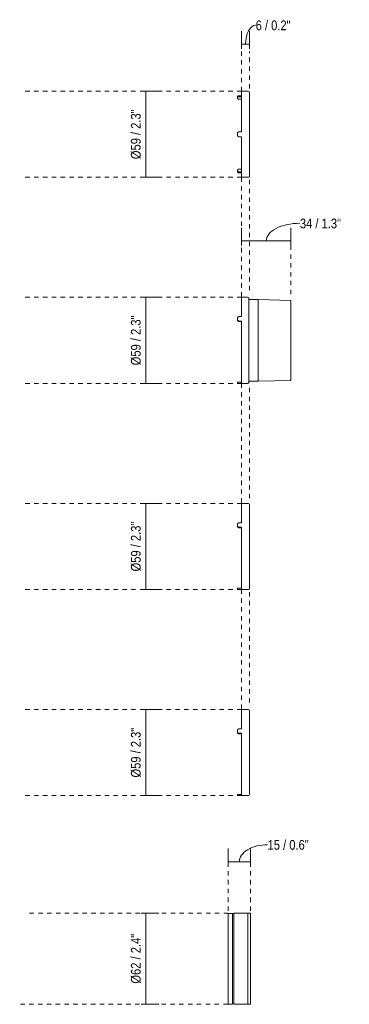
# Model space of a CAD drawing. Header units: millimetres. Extents: x 5895 to 6256, y 578 to 6624.
# Tile 1 of 2: x 5895 to 6119, y 578 to 1247. Entities that reach past the tile are written whole.
import ezdxf

# ---------------------------------------------------------------- set-up
doc = ezdxf.new("R2010")
doc.units = ezdxf.units.MM
doc.linetypes.add('Dash', pattern=[6, 3, -3])
doc.layers.add('A-ANNO-DIMS', color=7, linetype='Dash', lineweight=9, true_color=0xd2d2d2)
doc.layers.add('A-ANNO-DIMS-3', color=7, linetype='Continuous', lineweight=9)
doc.layers.add('E-LITE-EQPM', color=7, linetype='Continuous', lineweight=20)
doc.styles.add('Arial Narrow', font='ARIALN.TTF', dxfattribs={"height": 6.6})
doc.dimstyles.new('FARO_-_2_2mm_Arial_Narrow_mm_Inch_Left', dxfattribs={"dimscale": 304.8, "dimtxt": 6.754644, "dimasz": 0, "dimexe": 0.029528, "dimexo": 0.0625, "dimgap": 0.004921, "dimtad": 1, "dimdec": 0, "dimzin": 0, "dimdsep": 46, "dimtxsty": 'Arial Narrow', "dimblk1": 'NONE', "dimblk2": 'NONE', "dimsah": 1, "dimcen": 0.09, "dimadec": 0, "dimazin": 0, "dimtfac": 1, "dimtdec": 4, "dimtix": 1, "dimtmove": 1, "dimatfit": 3, "dimfxl": 0.009843, "dimfxlon": 1, "dimtvp": 1, "dimtolj": 1, "dimtzin": 0, "dimarcsym": 2})
doc.dimstyles.new('FARO_-_2_2mm_Arial_Narrow_mm_Inch_Left_1', dxfattribs={"dimscale": 304.8, "dimtxt": 6.754644, "dimasz": 0, "dimexe": 0.029528, "dimexo": 0.0625, "dimgap": 0.004921, "dimtad": 1, "dimdec": 0, "dimzin": 0, "dimdsep": 46, "dimtxsty": 'Arial Narrow', "dimblk1": 'NONE', "dimblk2": 'NONE', "dimsah": 1, "dimcen": 0.09, "dimadec": 0, "dimazin": 0, "dimtfac": 1, "dimtdec": 4, "dimtix": 1, "dimtmove": 0, "dimatfit": 3, "dimfxl": 0.009843, "dimfxlon": 1, "dimtvp": 1, "dimtolj": 1, "dimtzin": 0, "dimarcsym": 2})

# ---------------------------------------------------------------- blocks, each defined once
blk = doc.blocks.new('011700095 _Long Snoot__ok - 011700095 FOST 64 Long Snoot-533028-Alzado_PDF')
at = {"layer": 'E-LITE-EQPM'}
for p, q in [((6049.91, 1058.2), (6045.82, 1058.2)), ((6045.82, 1058.2), (6045.82, 1045.06)), ((6050.81, 1057.3), (6050.81, 1057.21)), ((6057, 1056.71), (6051.29, 1056.71)), ((6079.42, 1056.12), (6057, 1056.71)), ((6057, 1056.71), (6057, 1001.19)), ((6079.42, 1056.12), (6079.42, 1001.79)), ((6043.12, 1042.92), (6043.12, 1044.22)), ((6044.11, 1045.06), (6045.82, 1045.06)), ((6043.12, 1042.92), (6043.12, 1042.52)), ((6045.82, 1042.05), (6044.11, 1042.05)), ((6044.11, 1041.65), (6045.82, 1041.65)), ((6045.82, 1042.05), (6045.82, 999.75)), ((6043.12, 1000.51), (6043.12, 999.71)), ((6043.12, 999.7), (6045.82, 999.7)), ((6044.11, 1000.56), (6045.82, 1000.56)), ((6045.82, 999.7), (6049.91, 999.7)), ((6050.81, 1000.61), (6050.71, 1000.33)), ((6051.29, 1001.19), (6057, 1001.19)), ((6057, 1001.19), (6079.42, 1001.79))]:
    blk.add_line(p, q, dxfattribs=at)
at = {"layer": 'E-LITE-EQPM', "flags": 128}
for points in [[(6049.91, 1058.2), (6050.48, 1057.99), (6050.8, 1057.46), (6050.81, 1057.3)], [(6050.81, 1000.61), (6050.81, 1000.82), (6050.81, 1001.47), (6050.81, 1002.54), (6050.81, 1004), (6050.81, 1005.85), (6050.81, 1008.06), (6050.81, 1010.58), (6050.81, 1013.38), (6050.81, 1016.42), (6050.81, 1019.65), (6050.81, 1023.02), (6050.81, 1026.49), (6050.81, 1029.99), (6050.81, 1033.48), (6050.81, 1036.89), (6050.81, 1040.19), (6050.81, 1043.31), (6050.81, 1046.21), (6050.81, 1048.86), (6050.81, 1051.19), (6050.81, 1053.19), (6050.81, 1054.82), (6050.81, 1056.05), (6050.81, 1056.87), (6050.81, 1057.26), (6050.81, 1057.3)], [(6050.81, 1057.2), (6051.01, 1056.81), (6051.29, 1056.71)], [(6050.68, 1000.25), (6050.6, 1000.03), (6050.07, 999.72), (6049.91, 999.7)], [(6050.81, 1000.85), (6050.81, 1000.64), (6050.81, 1000.61)], [(6051.29, 1001.19), (6050.9, 1000.99), (6050.84, 1000.8)]]:
    blk.add_lwpolyline(points, dxfattribs=at)
at = {"layer": 'E-LITE-EQPM'}
for points, knots in [([(6043.12, 1044.22), (6043.12, 1044.29), (6043.14, 1044.42), (6043.22, 1044.61), (6043.35, 1044.77), (6043.54, 1044.92), (6043.8, 1045.03), (6044, 1045.06), (6044.11, 1045.06)], [-1, -1, -1, -1, -0.85, -0.7, -0.55, -0.4, -0.2, 0, 0, 0, 0]), ([(6044.11, 1042.05), (6044.03, 1042.05), (6043.87, 1042.06), (6043.65, 1042.14), (6043.46, 1042.25), (6043.28, 1042.42), (6043.15, 1042.65), (6043.12, 1042.83), (6043.12, 1042.92)], [-1, -1, -1, -1, -0.85, -0.7, -0.55, -0.4, -0.2, 0, 0, 0, 0]), ([(6043.12, 1042.52), (6043.12, 1042.45), (6043.14, 1042.32), (6043.22, 1042.12), (6043.35, 1041.95), (6043.54, 1041.79), (6043.8, 1041.67), (6044, 1041.65), (6044.11, 1041.65)], [-1, -1, -1, -1, -0.85, -0.7, -0.55, -0.4, -0.2, 0, 0, 0, 0]), ([(6043.12, 1000.51), (6043.12, 1000.51), (6043.15, 1000.52), (6043.28, 1000.53), (6043.46, 1000.54), (6043.65, 1000.55), (6043.87, 1000.55), (6044.03, 1000.56), (6044.11, 1000.56)], [0, 0, 0, 0, 0.2, 0.4, 0.55, 0.7, 0.85, 1, 1, 1, 1]), ([(6044.11, 999.75), (6044, 999.75), (6043.8, 999.75), (6043.54, 999.74), (6043.35, 999.74), (6043.22, 999.73), (6043.14, 999.72), (6043.12, 999.71), (6043.12, 999.71)], [0, 0, 0, 0, 0.2, 0.4, 0.55, 0.7, 0.85, 1, 1, 1, 1])]:
    blk.add_open_spline(points, degree=3, knots=knots, dxfattribs=at)
blk = doc.blocks.new('011700096 _Striped Glass__OK - 011700096 FOST 64 Striped Glass-533030-Alzado_PDF')
at = {"layer": 'E-LITE-EQPM'}
for p, q in [((6050.53, 918.21), (6045.82, 918.21)), ((6045.82, 918.21), (6045.82, 905.06)), ((6043.12, 902.93), (6043.12, 904.23)), ((6043.12, 902.93), (6043.12, 902.53)), ((6044.11, 905.06), (6045.82, 905.06)), ((6045.82, 902.05), (6044.11, 902.05)), ((6044.11, 901.65), (6045.82, 901.65)), ((6045.82, 902.05), (6045.82, 859.76)), ((6043.12, 860.52), (6043.12, 859.72)), ((6043.12, 859.71), (6045.82, 859.71)), ((6044.11, 860.56), (6045.82, 860.56)), ((6045.82, 859.71), (6050.53, 859.71))]:
    blk.add_line(p, q, dxfattribs=at)
at = {"layer": 'E-LITE-EQPM', "flags": 128}
for points in [[(6050.53, 918.21), (6051.06, 918), (6051.31, 917.49), (6051.32, 917.42)], [(6051.32, 860.5), (6051.32, 860.72), (6051.32, 861.36), (6051.32, 862.43), (6051.32, 863.9), (6051.32, 865.75), (6051.32, 867.95), (6051.32, 870.47), (6051.32, 873.28), (6051.32, 876.32), (6051.32, 879.55), (6051.32, 882.93), (6051.32, 886.4), (6051.32, 889.91), (6051.32, 893.4), (6051.32, 896.83), (6051.32, 900.13), (6051.32, 903.27), (6051.32, 906.19), (6051.32, 908.85), (6051.32, 911.2), (6051.32, 913.22), (6051.32, 914.86), (6051.32, 916.12), (6051.32, 916.96), (6051.32, 917.37), (6051.32, 917.42)], [(6051.16, 860.09), (6051.11, 859.97), (6050.6, 859.71), (6050.53, 859.71)], [(6051.32, 860.61), (6051.32, 860.54), (6051.32, 860.5)]]:
    blk.add_lwpolyline(points, dxfattribs=at)
at = {"layer": 'E-LITE-EQPM'}
for points, knots in [([(6043.12, 904.23), (6043.12, 904.29), (6043.14, 904.43), (6043.22, 904.61), (6043.35, 904.78), (6043.54, 904.93), (6043.8, 905.04), (6044, 905.06), (6044.11, 905.06)], [-1, -1, -1, -1, -0.85, -0.7, -0.55, -0.4, -0.2, 0, 0, 0, 0]), ([(6044.11, 902.05), (6044.03, 902.05), (6043.87, 902.07), (6043.65, 902.14), (6043.46, 902.26), (6043.28, 902.43), (6043.15, 902.66), (6043.12, 902.84), (6043.12, 902.93)], [-1, -1, -1, -1, -0.85, -0.7, -0.55, -0.4, -0.2, 0, 0, 0, 0]), ([(6043.12, 902.53), (6043.12, 902.46), (6043.14, 902.32), (6043.22, 902.13), (6043.35, 901.96), (6043.54, 901.8), (6043.8, 901.68), (6044, 901.65), (6044.11, 901.65)], [-1, -1, -1, -1, -0.85, -0.7, -0.55, -0.4, -0.2, 0, 0, 0, 0]), ([(6043.12, 860.52), (6043.12, 860.52), (6043.15, 860.53), (6043.28, 860.54), (6043.46, 860.55), (6043.65, 860.56), (6043.87, 860.56), (6044.03, 860.56), (6044.11, 860.56)], [0, 0, 0, 0, 0.2, 0.4, 0.55, 0.7, 0.85, 1, 1, 1, 1]), ([(6044.11, 859.76), (6044, 859.76), (6043.8, 859.76), (6043.54, 859.75), (6043.35, 859.74), (6043.22, 859.73), (6043.14, 859.72), (6043.12, 859.72), (6043.12, 859.72)], [0, 0, 0, 0, 0.2, 0.4, 0.55, 0.7, 0.85, 1, 1, 1, 1])]:
    blk.add_open_spline(points, degree=3, knots=knots, dxfattribs=at)
blk = doc.blocks.new('011700097 _Spread Glass__ok - 011700097 FOST 64 Spread Glass-533032-Alzado_PDF')
at = {"layer": 'E-LITE-EQPM'}
for p, q in [((6050.53, 778.21), (6045.82, 778.21)), ((6045.82, 778.21), (6045.82, 765.07)), ((6043.12, 762.94), (6043.12, 764.23)), ((6043.12, 762.94), (6043.12, 762.54)), ((6044.11, 765.07), (6045.82, 765.07)), ((6045.82, 762.06), (6044.11, 762.06)), ((6044.11, 761.66), (6045.82, 761.66)), ((6045.82, 762.06), (6045.82, 719.77)), ((6043.12, 720.52), (6043.12, 719.72)), ((6043.12, 719.71), (6045.82, 719.71)), ((6044.11, 720.57), (6045.82, 720.57)), ((6045.82, 719.71), (6050.53, 719.71))]:
    blk.add_line(p, q, dxfattribs=at)
at = {"layer": 'E-LITE-EQPM', "flags": 128}
for points in [[(6050.53, 778.21), (6051.06, 778.01), (6051.31, 777.49), (6051.32, 777.42)], [(6051.32, 720.5), (6051.32, 720.72), (6051.32, 721.37), (6051.32, 722.43), (6051.32, 723.9), (6051.32, 725.75), (6051.32, 727.96), (6051.32, 730.48), (6051.32, 733.28), (6051.32, 736.32), (6051.32, 739.56), (6051.32, 742.94), (6051.32, 746.41), (6051.32, 749.91), (6051.32, 753.41), (6051.32, 756.83), (6051.32, 760.14), (6051.32, 763.28), (6051.32, 766.2), (6051.32, 768.85), (6051.32, 771.21), (6051.32, 773.22), (6051.32, 774.87), (6051.32, 776.12), (6051.32, 776.96), (6051.32, 777.38), (6051.32, 777.42)], [(6051.16, 720.1), (6051.11, 719.97), (6050.6, 719.72), (6050.53, 719.71)], [(6051.32, 720.61), (6051.32, 720.55), (6051.32, 720.5)]]:
    blk.add_lwpolyline(points, dxfattribs=at)
at = {"layer": 'E-LITE-EQPM'}
for points, knots in [([(6043.12, 764.23), (6043.12, 764.3), (6043.14, 764.43), (6043.22, 764.62), (6043.35, 764.78), (6043.54, 764.93), (6043.8, 765.04), (6044, 765.07), (6044.11, 765.07)], [-1, -1, -1, -1, -0.85, -0.7, -0.55, -0.4, -0.2, 0, 0, 0, 0]), ([(6044.11, 762.06), (6044.03, 762.06), (6043.87, 762.07), (6043.65, 762.15), (6043.46, 762.26), (6043.28, 762.43), (6043.15, 762.66), (6043.12, 762.84), (6043.12, 762.94)], [-1, -1, -1, -1, -0.85, -0.7, -0.55, -0.4, -0.2, 0, 0, 0, 0]), ([(6043.12, 762.54), (6043.12, 762.47), (6043.14, 762.33), (6043.22, 762.14), (6043.35, 761.96), (6043.54, 761.8), (6043.8, 761.69), (6044, 761.66), (6044.11, 761.66)], [-1, -1, -1, -1, -0.85, -0.7, -0.55, -0.4, -0.2, 0, 0, 0, 0]), ([(6043.12, 720.52), (6043.12, 720.53), (6043.15, 720.53), (6043.28, 720.54), (6043.46, 720.55), (6043.65, 720.56), (6043.87, 720.57), (6044.03, 720.57), (6044.11, 720.57)], [0, 0, 0, 0, 0.2, 0.4, 0.55, 0.7, 0.85, 1, 1, 1, 1]), ([(6044.11, 719.77), (6044, 719.77), (6043.8, 719.76), (6043.54, 719.76), (6043.35, 719.75), (6043.22, 719.74), (6043.14, 719.73), (6043.12, 719.73), (6043.12, 719.72)], [0, 0, 0, 0, 0.2, 0.4, 0.55, 0.7, 0.85, 1, 1, 1, 1])]:
    blk.add_open_spline(points, degree=3, knots=knots, dxfattribs=at)
blk = doc.blocks.new('011700094 _honeycomb__OK - 011700094 FOST 64 honeycomb-531314-Alzado_PDF')
at = {"layer": 'E-LITE-EQPM'}
for p, q in [((6050.53, 1198.2), (6045.82, 1198.2)), ((6045.82, 1198.2), (6045.82, 1170.68)), ((6043.12, 1194.64), (6043.12, 1194.09)), ((6043.12, 1194.09), (6043.12, 1193.95)), ((6043.12, 1193.2), (6043.12, 1193.95)), ((6044.11, 1195.1), (6045.82, 1195.1)), ((6045.82, 1194.41), (6044.11, 1194.41)), ((6044.11, 1192.67), (6045.82, 1192.67)), ((6045.82, 1170.68), (6044.11, 1170.68)), ((6043.12, 1168.2), (6043.12, 1169.69)), ((6044.11, 1167.21), (6045.82, 1167.21)), ((6045.82, 1167.21), (6045.82, 1139.7)), ((6043.12, 1143.94), (6043.12, 1144.69)), ((6043.12, 1143.94), (6043.12, 1143.8)), ((6043.12, 1143.8), (6043.12, 1143.25)), ((6044.11, 1145.22), (6045.82, 1145.22)), ((6045.82, 1143.48), (6044.11, 1143.48)), ((6044.11, 1142.79), (6045.82, 1142.79)), ((6045.82, 1139.7), (6050.53, 1139.7))]:
    blk.add_line(p, q, dxfattribs=at)
at = {"layer": 'E-LITE-EQPM', "flags": 128}
for points in [[(6050.53, 1198.2), (6051.06, 1197.99), (6051.31, 1197.48), (6051.32, 1197.41)], [(6051.32, 1168.95), (6051.32, 1172.45), (6051.32, 1175.9), (6051.32, 1179.24), (6051.32, 1182.43), (6051.32, 1185.41), (6051.32, 1188.14), (6051.32, 1190.58), (6051.32, 1192.69), (6051.32, 1194.44), (6051.32, 1195.81), (6051.32, 1196.76), (6051.32, 1197.29), (6051.32, 1197.41)], [(6051.32, 1197.41), (6051.32, 1197.19), (6051.32, 1196.54), (6051.32, 1196.39)], [(6051.32, 1140.49), (6051.32, 1140.7), (6051.32, 1141.35), (6051.32, 1142.41), (6051.32, 1143.88), (6051.32, 1145.73), (6051.32, 1147.94), (6051.32, 1150.46), (6051.32, 1153.26), (6051.32, 1156.31), (6051.32, 1159.54), (6051.32, 1162.92), (6051.32, 1166.39), (6051.32, 1168.95)], [(6051.32, 1140.49), (6051.11, 1139.95), (6050.6, 1139.7), (6050.53, 1139.7)], [(6051.32, 1141.5), (6051.32, 1141.13), (6051.32, 1140.6), (6051.32, 1140.49)]]:
    blk.add_lwpolyline(points, dxfattribs=at)
at = {"layer": 'E-LITE-EQPM'}
for points, knots in [([(6043.12, 1194.64), (6043.12, 1194.69), (6043.15, 1194.79), (6043.28, 1194.91), (6043.46, 1195), (6043.65, 1195.06), (6043.87, 1195.09), (6044.03, 1195.1), (6044.11, 1195.1)], [0, 0, 0, 0, 0.2, 0.4, 0.55, 0.7, 0.85, 1, 1, 1, 1]), ([(6044.11, 1194.41), (6044, 1194.41), (6043.8, 1194.39), (6043.54, 1194.33), (6043.35, 1194.25), (6043.22, 1194.16), (6043.14, 1194.06), (6043.12, 1193.99), (6043.12, 1193.95)], [0, 0, 0, 0, 0.2, 0.4, 0.55, 0.7, 0.85, 1, 1, 1, 1]), ([(6043.12, 1193.2), (6043.12, 1193.15), (6043.15, 1193.04), (6043.28, 1192.9), (6043.46, 1192.8), (6043.65, 1192.72), (6043.87, 1192.68), (6044.03, 1192.67), (6044.11, 1192.67)], [0, 0, 0, 0, 0.2, 0.4, 0.55, 0.7, 0.85, 1, 1, 1, 1]), ([(6044.11, 1170.68), (6044, 1170.68), (6043.8, 1170.65), (6043.54, 1170.52), (6043.35, 1170.34), (6043.22, 1170.15), (6043.14, 1169.93), (6043.12, 1169.77), (6043.12, 1169.69)], [0, 0, 0, 0, 0.2, 0.4, 0.55, 0.7, 0.85, 1, 1, 1, 1]), ([(6043.12, 1168.2), (6043.12, 1168.09), (6043.15, 1167.89), (6043.28, 1167.63), (6043.46, 1167.44), (6043.65, 1167.31), (6043.87, 1167.23), (6044.03, 1167.21), (6044.11, 1167.21)], [0, 0, 0, 0, 0.2, 0.4, 0.55, 0.7, 0.85, 1, 1, 1, 1]), ([(6043.12, 1144.69), (6043.12, 1144.73), (6043.14, 1144.81), (6043.22, 1144.93), (6043.35, 1145.04), (6043.54, 1145.13), (6043.8, 1145.2), (6044, 1145.22), (6044.11, 1145.22)], [-1, -1, -1, -1, -0.85, -0.7, -0.55, -0.4, -0.2, 0, 0, 0, 0]), ([(6044.11, 1143.48), (6044.03, 1143.48), (6043.87, 1143.49), (6043.65, 1143.53), (6043.46, 1143.59), (6043.28, 1143.68), (6043.15, 1143.8), (6043.12, 1143.89), (6043.12, 1143.94)], [-1, -1, -1, -1, -0.85, -0.7, -0.55, -0.4, -0.2, 0, 0, 0, 0]), ([(6043.12, 1143.25), (6043.12, 1143.21), (6043.14, 1143.14), (6043.22, 1143.03), (6043.35, 1142.95), (6043.54, 1142.86), (6043.8, 1142.8), (6044, 1142.79), (6044.11, 1142.79)], [-1, -1, -1, -1, -0.85, -0.7, -0.55, -0.4, -0.2, 0, 0, 0, 0])]:
    blk.add_open_spline(points, degree=3, knots=knots, dxfattribs=at)
blk = doc.blocks.new('011700098-99 _Copper-White Ring__ok - 011700099 FOST 64 White Ring-533034-Alzado_PDF')
at = {"layer": 'E-LITE-EQPM'}
for p, q in [((6039.58, 639.78), (6036.68, 639.78)), ((6036.68, 639.78), (6036.68, 578.2)), ((6039.58, 639.78), (6039.58, 578.2)), ((6040.68, 639.48), (6039.58, 639.48)), ((6049.98, 639.8), (6040.68, 639.8)), ((6040.68, 639.8), (6040.68, 578.18)), ((6051.98, 639.98), (6049.98, 639.98)), ((6049.98, 577.99), (6049.98, 639.98)), ((6051.98, 639.98), (6051.98, 577.99)), ((6036.68, 578.2), (6039.58, 578.2)), ((6039.58, 578.5), (6040.68, 578.5)), ((6040.68, 578.18), (6049.98, 578.18)), ((6049.98, 577.99), (6051.98, 577.99))]:
    blk.add_line(p, q, dxfattribs=at)
blk = doc.blocks.new('DIMBLOCK1-Alzado_PDF')
at = {"layer": 'A-ANNO-DIMS-3', "color": 251, "true_color": 0x5b5b5b, "transparency": 16777216}
for p, q in [((6045.82, 1227.06), (6045.82, 1239.06)), ((6051.32, 1227.06), (6051.32, 1239.06)), ((6045.82, 1230.06), (6051.32, 1230.06)), ((6045.82, 1230.06), (6045.82, 1227.06)), ((6051.32, 1230.06), (6051.32, 1227.06))]:
    blk.add_line(p, q, dxfattribs=at)
blk.add_ellipse((6055.42, 1230.06), major_axis=(0, 12.96), ratio=0.528328, start_param=0, end_param=1.570796, dxfattribs=at)
at = {"layer": 'A-ANNO-DIMS-3', "color": 0, "transparency": 16777216, "insert": (6055.42, 1246.19), "char_height": 6.6, "width": 28.5625, "attachment_point": 1, "line_spacing_factor": 0.974696, "style": 'Arial Narrow'}
blk.add_mtext('6 / 0.2"', dxfattribs=at)
blk = doc.blocks.new('_None')
blk = doc.blocks.new('DIMBLOCK2-Alzado_PDF')
at = {"layer": 'A-ANNO-DIMS-3', "color": 251, "true_color": 0x5b5b5b, "transparency": 16777216}
for p, q in [((6045.82, 1096.12), (6045.82, 1105.45)), ((6079.42, 1096.12), (6079.42, 1105.45)), ((6045.82, 1096.45), (6079.42, 1096.45)), ((6045.82, 1096.45), (6045.82, 1093.45)), ((6079.42, 1096.45), (6079.42, 1093.45))]:
    blk.add_line(p, q, dxfattribs=at)
blk.add_ellipse((6085.5, 1096.45), major_axis=(22.89, 0), ratio=0.524653, start_param=1.570796, end_param=3.141593, dxfattribs=at)
at = {"layer": 'A-ANNO-DIMS-3', "color": 0, "transparency": 16777216, "insert": (6085.5, 1111.63), "char_height": 6.6, "width": 33.5802, "attachment_point": 1, "line_spacing_factor": 0.974696, "style": 'Arial Narrow'}
blk.add_mtext('34 / 1.3"', dxfattribs=at)
blk = doc.blocks.new('DIMBLOCK3-Alzado_PDF')
at = {"layer": 'A-ANNO-DIMS-3', "color": 251, "true_color": 0x5b5b5b, "transparency": 16777216}
for p, q in [((5980.66, 1198.2), (5977.66, 1198.2)), ((5980.32, 1198.2), (5989.66, 1198.2)), ((5980.66, 1198.2), (5980.66, 1139.7)), ((5980.66, 1139.7), (5977.66, 1139.7)), ((5980.32, 1139.7), (5989.66, 1139.7))]:
    blk.add_line(p, q, dxfattribs=at)
at = {"layer": 'A-ANNO-DIMS-3', "color": 0, "transparency": 16777216, "insert": (5970.63, 1152.01), "char_height": 6.6, "width": 40.6565, "attachment_point": 1, "rotation": 90, "line_spacing_factor": 0.974696, "style": 'Arial Narrow'}
blk.add_mtext('Ø59 / 2.3"', dxfattribs=at)
blk = doc.blocks.new('DIMBLOCK4-Alzado_PDF')
at = {"layer": 'A-ANNO-DIMS-3', "color": 251, "true_color": 0x5b5b5b, "transparency": 16777216}
for p, q in [((5980.66, 1058.2), (5977.66, 1058.2)), ((5980.32, 1058.2), (5989.66, 1058.2)), ((5980.66, 1058.2), (5980.66, 999.7)), ((5980.66, 999.7), (5977.66, 999.7)), ((5980.32, 999.7), (5989.66, 999.7))]:
    blk.add_line(p, q, dxfattribs=at)
at = {"layer": 'A-ANNO-DIMS-3', "color": 0, "transparency": 16777216, "insert": (5970.63, 1012.01), "char_height": 6.6, "width": 40.6565, "attachment_point": 1, "rotation": 90, "line_spacing_factor": 0.974696, "style": 'Arial Narrow'}
blk.add_mtext('Ø59 / 2.3"', dxfattribs=at)
blk = doc.blocks.new('DIMBLOCK5-Alzado_PDF')
at = {"layer": 'A-ANNO-DIMS-3', "color": 251, "true_color": 0x5b5b5b, "transparency": 16777216}
for p, q in [((5980.66, 918.21), (5977.66, 918.21)), ((5980.32, 918.21), (5989.66, 918.21)), ((5980.66, 918.21), (5980.66, 859.7)), ((5980.66, 859.7), (5977.66, 859.7)), ((5980.32, 859.7), (5989.66, 859.7))]:
    blk.add_line(p, q, dxfattribs=at)
at = {"layer": 'A-ANNO-DIMS-3', "color": 0, "transparency": 16777216, "insert": (5970.63, 872.01), "char_height": 6.6, "width": 40.6565, "attachment_point": 1, "rotation": 90, "line_spacing_factor": 0.974696, "style": 'Arial Narrow'}
blk.add_mtext('Ø59 / 2.3"', dxfattribs=at)
blk = doc.blocks.new('DIMBLOCK6-Alzado_PDF')
at = {"layer": 'A-ANNO-DIMS-3', "color": 251, "true_color": 0x5b5b5b, "transparency": 16777216}
for p, q in [((5980.66, 778.21), (5977.66, 778.21)), ((5980.32, 778.21), (5989.66, 778.21)), ((5980.66, 778.21), (5980.66, 719.71)), ((5980.66, 719.71), (5977.66, 719.71)), ((5980.32, 719.71), (5989.66, 719.71))]:
    blk.add_line(p, q, dxfattribs=at)
at = {"layer": 'A-ANNO-DIMS-3', "color": 0, "transparency": 16777216, "insert": (5970.63, 732.02), "char_height": 6.6, "width": 40.6565, "attachment_point": 1, "rotation": 90, "line_spacing_factor": 0.974696, "style": 'Arial Narrow'}
blk.add_mtext('Ø59 / 2.3"', dxfattribs=at)
blk = doc.blocks.new('DIMBLOCK7-Alzado_PDF')
at = {"layer": 'A-ANNO-DIMS-3', "color": 251, "true_color": 0x5b5b5b, "transparency": 16777216}
for p, q in [((5980.66, 639.98), (5977.66, 639.98)), ((5980.32, 639.98), (5989.66, 639.98)), ((5980.66, 639.98), (5980.66, 577.99)), ((5980.66, 577.99), (5977.66, 577.99)), ((5980.32, 577.99), (5989.66, 577.99))]:
    blk.add_line(p, q, dxfattribs=at)
at = {"layer": 'A-ANNO-DIMS-3', "color": 0, "transparency": 16777216, "insert": (5970.63, 592.05), "char_height": 6.6, "width": 40.6565, "attachment_point": 1, "rotation": 90, "line_spacing_factor": 0.974696, "style": 'Arial Narrow'}
blk.add_mtext('Ø62 / 2.4"', dxfattribs=at)
blk = doc.blocks.new('DIMBLOCK8-Alzado_PDF')
at = {"layer": 'A-ANNO-DIMS-3', "color": 251, "true_color": 0x5b5b5b, "transparency": 16777216}
for p, q in [((6036.68, 671.78), (6036.68, 683.78)), ((6051.98, 671.78), (6051.98, 683.78)), ((6036.68, 674.78), (6051.98, 674.78)), ((6036.68, 674.78), (6036.68, 671.78)), ((6051.98, 674.78), (6051.98, 671.78))]:
    blk.add_line(p, q, dxfattribs=at)
blk.add_ellipse((6063.54, 674.78), major_axis=(19.2, 0), ratio=0.606269, start_param=1.570796, end_param=3.141593, dxfattribs=at)
at = {"layer": 'A-ANNO-DIMS-3', "color": 0, "transparency": 16777216, "insert": (6063.54, 689.59), "char_height": 6.6, "width": 33.5802, "attachment_point": 1, "line_spacing_factor": 0.974696, "style": 'Arial Narrow'}
blk.add_mtext('15 / 0.6"', dxfattribs=at)

msp = doc.modelspace()

# ---------------------------------------------------------------- linework, layer by layer
at = {"layer": 'A-ANNO-DIMS'}
for p, q in [((6045.82, 1198.2), (6045.82, 1225.2)), ((6051.32, 1199.95), (6051.32, 1225.2)), ((6045.82, 1198.2), (5895.82, 1198.2)), ((6045.82, 1139.7), (5895.82, 1139.7)), ((6045.82, 1139.7), (6045.82, 1058.2)), ((6051.32, 1137.95), (6051.32, 1060.33)), ((6079.42, 1060.33), (6079.42, 1098.12)), ((6045.82, 1058.2), (5895.82, 1058.2)), ((6045.82, 999.7), (5895.82, 999.7)), ((6045.82, 999.7), (6045.82, 918.21)), ((6051.32, 996.68), (6051.32, 919.96)), ((6045.82, 918.21), (5895.82, 918.21)), ((6045.82, 859.7), (5895.82, 859.7)), ((6045.82, 859.7), (6045.82, 778.21)), ((6051.32, 857.96), (6051.32, 779.96)), ((6045.82, 778.21), (5895.82, 778.21)), ((6045.82, 719.71), (5896.96, 719.71)), ((6036.68, 641.45), (6036.68, 674.39)), ((6051.98, 641.45), (6051.98, 674.39)), ((6036.68, 639.98), (5899.98, 639.98)), ((6036.45, 577.99), (5894.98, 577.99))]:
    msp.add_line(p, q, dxfattribs=at)

# ---------------------------------------------------------------- block references
at = {"layer": 'E-LITE-EQPM'}
for name in ['011700094 _honeycomb__OK - 011700094 FOST 64 honeycomb-531314-Alzado_PDF', '011700095 _Long Snoot__ok - 011700095 FOST 64 Long Snoot-533028-Alzado_PDF', '011700096 _Striped Glass__OK - 011700096 FOST 64 Striped Glass-533030-Alzado_PDF', '011700097 _Spread Glass__ok - 011700097 FOST 64 Spread Glass-533032-Alzado_PDF', '011700098-99 _Copper-White Ring__ok - 011700099 FOST 64 White Ring-533034-Alzado_PDF']:
    msp.add_blockref(name, (0, 0), dxfattribs=at)

# ---------------------------------------------------------------- dimensions: what is measured, and where the dimension line sits
at = {"layer": 'A-ANNO-DIMS', "color": 251, "linetype": 'Continuous', "true_color": 0x5b5b5b}
for base, p1, p2, override, picture, middle in [((6051.31735063, 1230.06204519), (6045.81735063, 1227.06204519), (6051.31735063, 1227.06204519), {"dimpost": '<>', "dimfxl": 5.5}, 'DIMBLOCK1-Alzado_PDF', (6069.6963539, 1241.79228476)), ((6079.42, 1096.45), (6045.82, 1093.45), (6079.42, 1093.45), {"dimpost": '<>', "dimfxl": 33.598169}, 'DIMBLOCK2-Alzado_PDF', (6102.29, 1107.23)), ((6051.98, 674.78), (6036.68, 671.78), (6051.98, 671.78), {"dimpost": '<>', "dimfxl": 15.3}, 'DIMBLOCK8-Alzado_PDF', (6080.33, 685.19))]:
    dim = msp.add_linear_dim(base=base, p1=p1, p2=p2, dimstyle='FARO_-_2_2mm_Arial_Narrow_mm_Inch_Left', override=override, dxfattribs=at)
    dim.commit()
    dim.dimension.update_dxf_attribs({"geometry": picture, "text_midpoint": middle, "dimtype": 160})
for base, p1, p2, override, picture, middle in [((5980.65779323, 1139.6958306), (5977.65779323, 1198.1958306), (5977.65779323, 1139.6958306), {"dimpost": '<>', "dimfxl": 58.5}, 'DIMBLOCK3-Alzado_PDF', (5974.82007151, 1168.9458306)), ((5980.65779323, 999.70191517), (5977.65779323, 1058.20191517), (5977.65779323, 999.70191517), {"dimpost": '<>', "dimfxl": 58.5}, 'DIMBLOCK4-Alzado_PDF', (5974.82007151, 1028.95191517)), ((5980.66, 859.7), (5977.66, 918.21), (5977.66, 859.7), {"dimpost": '<>', "dimfxl": 58.506901}, 'DIMBLOCK5-Alzado_PDF', (5974.82, 888.95)), ((5980.65779323, 719.71408433), (5977.65779323, 778.21408433), (5977.65779323, 719.71408433), {"dimpost": '<>', "dimfxl": 58.5}, 'DIMBLOCK6-Alzado_PDF', (5974.82007151, 748.96408433)), ((5980.66, 577.99), (5977.66, 639.98), (5977.66, 577.99), {"dimpost": '<>', "dimfxl": 61.986776}, 'DIMBLOCK7-Alzado_PDF', (5974.82, 608.99))]:
    dim = msp.add_linear_dim(base=base, p1=p1, p2=p2, angle=90, text='Ø<>', dimstyle='FARO_-_2_2mm_Arial_Narrow_mm_Inch_Left_1', override=override, dxfattribs=at)
    dim.commit()
    dim.dimension.update_dxf_attribs({"geometry": picture, "text_midpoint": middle})

doc.saveas('drawing.dxf')
